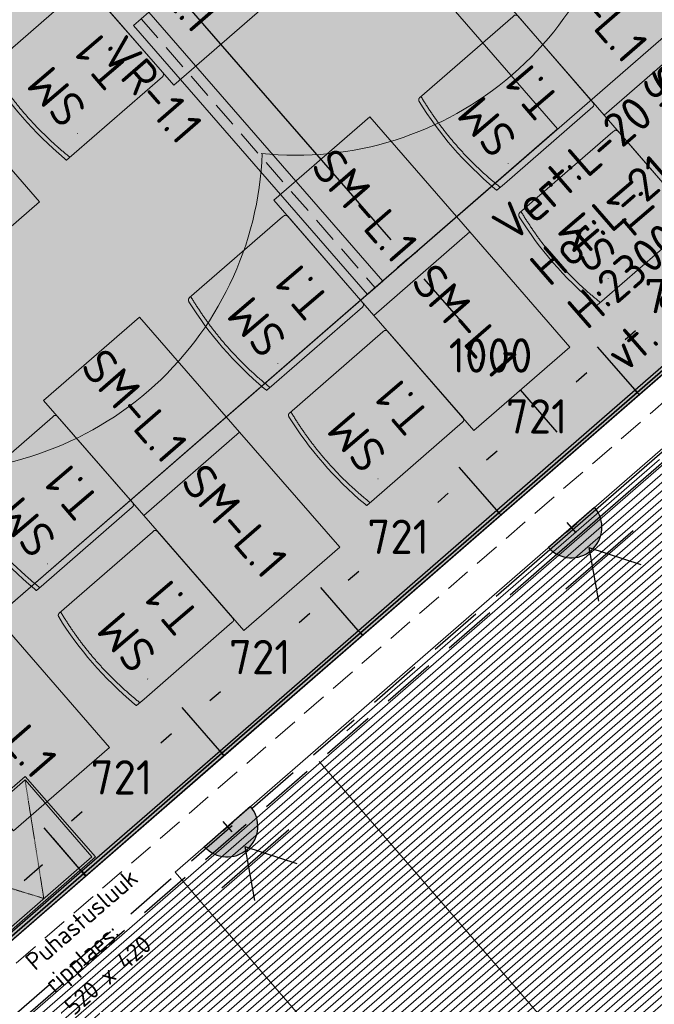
# Model space of a CAD drawing. Header units: millimetres. Extents: x 130528 to 177851, y 51760 to 113805.
# Tile 40 of 88: x 141896 to 144392, y 84437 to 88310. Entities that reach past the tile are written whole.
import ezdxf

# ---------------------------------------------------------------- set-up
doc = ezdxf.new("R2010")
doc.units = ezdxf.units.MM
for name, pattern in [('Hidden', [4, 2, -2]), ('Hidden 100.00_ 50.00', [150, 100, -50]), ('Hidden Line', [317.5, 211.666667, -105.833333])]:
    doc.linetypes.add(name, pattern=pattern)
doc.layers.get('0').update_dxf_attribs({"true_color": 0x000000})
doc.layers.add('_SA-ELEKTER_pistikupesad', color=7, linetype='Continuous', true_color=0x9900cc)
doc.layers.add('_SA-PIIRE', color=7, linetype='Continuous', true_color=0x000000)
for name, color, linetype, lineweight, true_color in [('_SA-LAGI', 7, 'Continuous', 9, 0x5b5b5b), ('_SA-LAGI_DIM', 250, 'Continuous', 0, 0x333333), ('_SA-LAGI_eriosade seadmed', 7, 'Continuous', 5, 0x9900cc), ('_SA-LAGI_hatch', 7, 'Continuous', 5, 0x787878), ('_SA-LAGI_tekst', 7, 'Continuous', 0, 0x7f4f3f), ('_SA-PORAND', 7, 'Continuous', 9, 0x5b5b5b), ('_SA-PORAND_hatch', 254, 'Continuous', 9, 0xbebebe), ('_SA-PORAND_tekst', 7, 'Continuous', 9, 0x5b5b5b), ('_SA-SEIN', 250, 'Continuous', 30, 0x333333), ('_SA-SEIN_dim', 1, 'Continuous', 13, 0xff0000), ('_SA-SEIN_tekst', 250, 'Continuous', 0, 0x333333), ('_SA-SISUSTUS_lahtine', 7, 'Continuous', 18, 0x7f4f3f), ('_SA-TREPP_tekst', 7, 'Continuous', 0, 0x000000), ('_SA-VALGUSTUS', 20, 'Continuous', 13, 0xff3f00), ('_SA-VALGUSTUS_valgusgrupid', 240, 'Continuous', 9, 0xff003f)]:
    doc.layers.add(name, color=color, linetype=linetype, lineweight=lineweight, true_color=true_color)
doc.styles.add('DIN Pro Light-Light', font='txt')
doc.styles.add('DIN Pro Medium-Medium', font='txt')
doc.dimstyles.new('INP_100_DIM', dxfattribs={"dimtxt": 135, "dimasz": 100, "dimexe": 50, "dimexo": 0.5, "dimgap": 20, "dimtad": 0, "dimtih": 1, "dimtoh": 1, "dimdec": 0, "dimzin": 1, "dimdsep": 46, "dimtxsty": 'DIN Pro Light-Light', "dimcen": 2.5, "dimadec": 1, "dimazin": 1, "dimtfac": 1, "dimtdec": 4, "dimtix": 1, "dimtofl": 0, "dimtmove": 1, "dimatfit": 3, "dimfxl": 1, "dimtolj": 1, "dimtzin": 1, "dimarcsym": 0})

# ---------------------------------------------------------------- blocks, each defined once
blk = doc.blocks.new('Puhastusluuk ripplaes 520 x 420')
at = {"layer": '_SA-LAGI_eriosade seadmed'}
for points in [[(-471.8, 146.4), (-79.3, 487.6), (196.2, 170.6), (-196.2, -170.6)], [(-457.7, 145.4), (-80.3, 473.4), (182.1, 171.6), (-195.2, -156.5)]]:
    blk.add_lwpolyline(points, close=True, dxfattribs=at)
at = {"layer": '_SA-LAGI_eriosade seadmed', "linetype": 'Hidden'}
blk.add_lwpolyline([(-457.7, 145.4), (-6.6, 7.5), (-80.3, 473.4)], dxfattribs=at)
blk = doc.blocks.new('VR-1.1')
at = {"color": 0, "linetype": 'Hidden 100.00_ 50.00', "lineweight": -2}
blk.add_line((97, -19), (1499, -19), dxfattribs=at)
at = {"color": 0, "lineweight": -2}
blk.add_lwpolyline([(97, -59), (97, 21), (1499, 21), (1499, -59)], close=True, dxfattribs=at)
at = {"color": 0, "lineweight": -2, "insert": (97, -102.5), "char_height": 135, "width": 1330.82, "attachment_point": 1, "style": 'DIN Pro Medium-Medium'}
blk.add_mtext('VR-1.1', dxfattribs=at)
blk = doc.blocks.new('*D18')
at = {"layer": '_SA-LAGI_DIM', "color": 0, "lineweight": -2}
for p, q in [((143422.1, 87368.2), (143382.4, 87333.6)), ((143485.7, 87290.9), (143630.9, 87123.9)), ((144010.6, 86687.2), (143865.4, 86854.2)), ((144078.2, 86613.4), (144038.5, 86578.9))]:
    blk.add_line(p, q, dxfattribs=at)
at = {"layer": '_SA-LAGI_DIM', "color": 0}
for points in [[(143498.3, 87301.9), (143473.2, 87280), (143420.1, 87366.4)], [(143998, 86676.2), (144023.2, 86698.1), (144076.2, 86611.7)]]:
    blk.add_solid(points, dxfattribs=at)
at = {"layer": 'Defpoints', "color": 0}
for p in [(143422.5, 87368.5), (144076.2, 86611.7), (144078.6, 86613.8)]:
    blk.add_point(p, dxfattribs=at)
at = {"layer": '_SA-LAGI_DIM', "color": 0, "insert": (143748.2, 86989.1), "char_height": 135, "attachment_point": 5, "style": 'DIN Pro Light-Light'}
blk.add_mtext('\\A1;1000', dxfattribs=at)
blk = doc.blocks.new('*D29')
at = {"layer": '_SA-LAGI_DIM', "color": 0, "lineweight": -2}
for p, q in [((140785.5, 90402.7), (140822.9, 90435.2)), ((140850.8, 90326.9), (141986.6, 89020.3)), ((143356.9, 87444), (142221.1, 88750.6)), ((143422.9, 87368.8), (143460.2, 87401.3))]:
    blk.add_line(p, q, dxfattribs=at)
at = {"layer": '_SA-LAGI_DIM', "color": 0}
for points in [[(140863.3, 90337.9), (140838.2, 90316), (140785.2, 90402.4)], [(143344.3, 87433), (143369.5, 87454.9), (143422.5, 87368.5)]]:
    blk.add_solid(points, dxfattribs=at)
at = {"layer": 'Defpoints', "color": 0}
for p in [(140785.2, 90402.4), (140785.2, 90402.4), (143422.5, 87368.5)]:
    blk.add_point(p, dxfattribs=at)
at = {"layer": '_SA-LAGI_DIM', "color": 0, "insert": (142103.8, 88885.4), "char_height": 135, "attachment_point": 5, "style": 'DIN Pro Light-Light'}
blk.add_mtext('\\A1;4020', dxfattribs=at)
blk = doc.blocks.new('SM-T.1')
at = {"color": 0, "lineweight": -2}
blk.add_line((-189.7, -122.2), (-190.8, -122.2), dxfattribs=at)
blk.add_lwpolyline([(-240.5, -519.5, 0.431685), (-229.3, -531.9), (221.7, -532.1), (222, -532.1), (222.2, -532.1), (222.5, -532.1), (222.8, -532.1), (223.1, -532), (223.4, -532), (223.7, -531.9), (223.9, -531.9), (224.2, -531.8), (224.5, -531.8), (224.8, -531.7), (225.1, -531.6), (225.3, -531.5), (225.6, -531.4), (225.9, -531.3), (226.2, -531.2), (226.4, -531), (226.7, -530.9), (226.9, -530.8), (227.2, -530.6), (227.5, -530.5), (227.7, -530.3), (227.9, -530.2), (228.2, -530), (228.4, -529.8), (228.6, -529.6), (228.9, -529.4), (229.1, -529.3), (229.3, -529.1), (229.5, -528.9), (229.7, -528.7), (229.9, -528.4), (233, -525), (233.1, -524.8), (233.2, -524.7), (233.2, -524.7), (233.2, -524.7), (233.2, -524.7), (233.2, -524.7), (233.2, -524.7), (233.2, -524.7), (233.2, -524.7), (233.2, -524.7), (233.2, -524.7), (233.2, -524.7), (233.2, -524.7), (233.2, -524.7), (233.2, -524.7), (233.2, -524.7), (233.2, -524.7), (233.2, -524.6), (233.2, -524.4), (233.4, -515.3), (233.6, -28.9), (233.6, -28.7), (233.6, -28.5), (233.5, -28.3), (233.5, -28), (233.5, -27.8), (233.4, -27.6), (233.4, -27.3), (233.3, -27.1), (233.3, -26.9), (233.2, -26.7), (233.1, -26.4), (233.1, -26.2), (233, -26), (232.9, -25.7), (232.8, -25.5), (232.7, -25.3), (232.6, -25.1), (232.5, -24.8), (232.4, -24.6), (232.3, -24.4), (232.2, -24.2), (232, -24), (231.9, -23.7), (231.8, -23.5), (231.6, -23.3), (231.5, -23.1), (231.3, -22.9), (231.1, -22.7), (231, -22.5), (230.8, -22.3), (230.6, -22.1), (230.5, -21.9), (230.3, -21.7), (230.1, -21.5), (229.9, -21.4), (229.7, -21.2), (229.5, -21), (229.3, -20.9), (229.1, -20.7), (228.9, -20.5), (228.7, -20.4), (228.5, -20.2), (228.3, -20.1), (228, -20), (227.8, -19.8), (227.6, -19.7), (227.4, -19.6), (227.1, -19.5), (226.9, -19.3), (226.7, -19.2), (226.5, -19.1), (226.2, -19), (226, -18.9), (225.7, -18.8), (225.5, -18.8), (225.3, -18.7), (225, -18.6), (224.8, -18.5), (224.6, -18.5), (224.3, -18.4), (224.1, -18.3), (223.8, -18.3), (223.6, -18.3), (223.4, -18.2), (195.4, -14), (167.4, -10.3), (139.5, -7.1), (111.6, -4.6), (83.8, -2.6), (56, -1.2), (28.3, -0.3), (0.6, 0), (-27.7, -0.3), (-56.2, -1.1), (-84.8, -2.5), (-113.6, -4.5), (-142.6, -7), (-171.8, -10.1), (-201.1, -13.8), (-230.6, -18), (-237.4, -19.2), (-239.1, -19.6), (-239.5, -19.7), (-239.7, -19.7), (-239.8, -19.8), (-240, -19.8), (-240, -19.8), (-240.1, -19.8), (-240.1, -19.9), (-240.1, -19.9), (-240.2, -19.9), (-240.2, -19.9), (-240.2, -19.9), (-240.2, -19.9), (-240.2, -19.9), (-240.2, -19.9), (-240.2, -19.9), (-240.2, -19.9), (-240.2, -19.9), (-240.2, -19.9), (-240.2, -19.9), (-240.2, -19.9), (-240.2, -19.9), (-240.3, -19.9), (-240.3, -19.9), (-240.3, -19.9), (-240.3, -19.9), (-240.3, -20), (-240.3, -20), (-240.3, -20), (-240.3, -20), (-240.3, -20), (-240.3, -20.5), (-240.5, -59)], format="xyb", close=True, dxfattribs=at)
blk.add_open_spline([(-240.5, -37.6), (-182.5, -27), (-64.7, -16.1), (54.8, -15.5), (173, -26.1), (233.6, -36.7)], degree=2, knots=[0.019398, 0.019398, 0.019398, 1, 2, 3, 3.984807, 3.984807, 3.984807], dxfattribs=at)
at = {"color": 0, "linetype": 'ByBlock', "lineweight": -2, "insert": (-140, -86.3), "char_height": 135, "width": 765.738, "attachment_point": 1, "rotation": 359.473, "style": 'DIN Pro Medium-Medium'}
blk.add_mtext('{\\fDIN Pro;SM}\\P{\\fDIN Pro;T.1}\\P', dxfattribs=at)
blk = doc.blocks.new('SM-L.1')
at = {"color": 0, "lineweight": -2}
blk.add_lwpolyline([(-303.9, 0), (-303.9, -500), (296.1, -500), (296.1, 0)], close=True, dxfattribs=at)
at = {"color": 0, "linetype": 'ByBlock', "lineweight": -2, "extrusion": (0, 0, -1), "insert": (301.5, -176.7), "char_height": 135, "width": 1416.393, "attachment_point": 1, "text_direction": (-1, 0, 0), "style": 'DIN Pro Medium-Medium'}
blk.add_mtext('SM-L.1', dxfattribs=at)
blk = doc.blocks.new('*D93')
at = {"layer": '_SA-SEIN_dim', "color": 0, "lineweight": -2}
for p, q in [((142155.3, 84942.5), (142028.3, 85088.7)), ((141985.6, 84985.3), (141913.9, 84922.9)), ((141591.6, 84642.8), (141603.6, 84653.2)), ((141610.3, 84468.8), (141483.3, 84614.9))]:
    blk.add_line(p, q, dxfattribs=at)
at = {"layer": '_SA-SEIN_dim', "color": 0}
for points in [[(141996.5, 84972.7), (141974.7, 84997.9), (142061.1, 85050.9)], [(141580.7, 84655.4), (141602.5, 84630.2), (141516.1, 84577.2)]]:
    blk.add_solid(points, dxfattribs=at)
at = {"layer": 'Defpoints', "color": 0}
for p in [(142061.1, 85050.9), (142155.6, 84942.2), (141610.7, 84468.4)]:
    blk.add_point(p, dxfattribs=at)
at = {"layer": '_SA-SEIN_dim', "color": 0, "insert": (141758.7, 84788.1), "char_height": 135, "attachment_point": 5, "style": 'DIN Pro Light-Light'}
blk.add_mtext('\\A1;721', dxfattribs=at)
blk = doc.blocks.new('*D95')
at = {"layer": '_SA-SEIN_dim', "color": 0, "lineweight": -2}
for p, q in [((142683.5, 85433.6), (142535.6, 85603.7)), ((142492.9, 85500.4), (142451.5, 85464.4)), ((142099.9, 85158.7), (142141.3, 85194.7)), ((142155.3, 84942.5), (141991.6, 85130.8))]:
    blk.add_line(p, q, dxfattribs=at)
at = {"layer": '_SA-SEIN_dim', "color": 0}
for points in [[(142503.9, 85487.8), (142482, 85513), (142568.4, 85566)], [(142088.9, 85171.3), (142110.8, 85146.1), (142024.4, 85093.1)]]:
    blk.add_solid(points, dxfattribs=at)
at = {"layer": 'Defpoints', "color": 0}
for p in [(142568.4, 85566), (142683.9, 85433.2), (142155.6, 84942.2)]:
    blk.add_point(p, dxfattribs=at)
at = {"layer": '_SA-SEIN_dim', "color": 0, "insert": (142296.4, 85329.6), "char_height": 135, "attachment_point": 5, "style": 'DIN Pro Light-Light'}
blk.add_mtext('\\A1;721', dxfattribs=at)
blk = doc.blocks.new('*D96')
at = {"layer": '_SA-SEIN_dim', "color": 0, "lineweight": -2}
for p, q in [((143228, 85906.9), (143080.1, 86077)), ((143037.4, 85973.7), (142995.8, 85937.5)), ((142643.9, 85631.6), (142685.5, 85667.8)), ((142683.5, 85433.6), (142535.6, 85603.7))]:
    blk.add_line(p, q, dxfattribs=at)
at = {"layer": '_SA-SEIN_dim', "color": 0}
for points in [[(143048.3, 85961.1), (143026.5, 85986.3), (143112.9, 86039.3)], [(142632.9, 85644.2), (142654.8, 85619), (142568.4, 85566)]]:
    blk.add_solid(points, dxfattribs=at)
at = {"layer": 'Defpoints', "color": 0}
for p in [(143112.9, 86039.3), (143228.3, 85906.5), (142683.9, 85433.2)]:
    blk.add_point(p, dxfattribs=at)
at = {"layer": '_SA-SEIN_dim', "color": 0, "insert": (142840.6, 85802.7), "char_height": 135, "attachment_point": 5, "style": 'DIN Pro Light-Light'}
blk.add_mtext('\\A1;721', dxfattribs=at)
blk = doc.blocks.new('*D97')
at = {"layer": '_SA-SEIN_dim', "color": 0, "lineweight": -2}
for p, q in [((143772.5, 86380.2), (143624.5, 86550.3)), ((143581.9, 86447), (143540.2, 86410.8)), ((143188.3, 86104.9), (143230, 86141.1)), ((143228, 85906.9), (143080.1, 86077))]:
    blk.add_line(p, q, dxfattribs=at)
at = {"layer": '_SA-SEIN_dim', "color": 0}
for points in [[(143592.8, 86434.4), (143570.9, 86459.6), (143657.3, 86512.6)], [(143177.4, 86117.5), (143199.3, 86092.3), (143112.9, 86039.3)]]:
    blk.add_solid(points, dxfattribs=at)
at = {"layer": 'Defpoints', "color": 0}
for p in [(143657.3, 86512.6), (143772.8, 86379.8), (143228.3, 85906.5)]:
    blk.add_point(p, dxfattribs=at)
at = {"layer": '_SA-SEIN_dim', "color": 0, "insert": (143385.1, 86276), "char_height": 135, "attachment_point": 5, "style": 'DIN Pro Light-Light'}
blk.add_mtext('\\A1;721', dxfattribs=at)
blk = doc.blocks.new('*D98')
at = {"layer": '_SA-SEIN_dim', "color": 0, "lineweight": -2}
for p, q in [((144317, 86853.5), (144169, 87023.6)), ((144126.3, 86920.3), (144084.7, 86884.1)), ((143732.8, 86578.2), (143774.4, 86614.4)), ((143772.5, 86380.2), (143624.5, 86550.3))]:
    blk.add_line(p, q, dxfattribs=at)
at = {"layer": '_SA-SEIN_dim', "color": 0}
for points in [[(144137.3, 86907.7), (144115.4, 86932.9), (144201.8, 86985.9)], [(143721.9, 86590.8), (143743.7, 86565.6), (143657.3, 86512.6)]]:
    blk.add_solid(points, dxfattribs=at)
at = {"layer": 'Defpoints', "color": 0}
for p in [(144201.8, 86985.9), (144317.3, 86853.1), (143772.8, 86379.8)]:
    blk.add_point(p, dxfattribs=at)
at = {"layer": '_SA-SEIN_dim', "color": 0, "insert": (143929.6, 86749.3), "char_height": 135, "attachment_point": 5, "style": 'DIN Pro Light-Light'}
blk.add_mtext('\\A1;721', dxfattribs=at)
blk = doc.blocks.new('*D99')
at = {"layer": '_SA-SEIN_dim', "color": 0, "lineweight": -2}
for p, q in [((144861.4, 87326.8), (144713.5, 87496.9)), ((144670.8, 87393.6), (144629.2, 87357.4)), ((144277.3, 87051.5), (144318.9, 87087.7)), ((144317, 86853.5), (144169, 87023.6))]:
    blk.add_line(p, q, dxfattribs=at)
at = {"layer": '_SA-SEIN_dim', "color": 0}
for points in [[(144681.7, 87381), (144659.9, 87406.2), (144746.3, 87459.2)], [(144266.4, 87064.1), (144288.2, 87038.9), (144201.8, 86985.9)]]:
    blk.add_solid(points, dxfattribs=at)
at = {"layer": 'Defpoints', "color": 0}
for p in [(144746.3, 87459.2), (144861.7, 87326.4), (144317.3, 86853.1)]:
    blk.add_point(p, dxfattribs=at)
at = {"layer": '_SA-SEIN_dim', "color": 0, "insert": (144474, 87222.6), "char_height": 135, "attachment_point": 5, "style": 'DIN Pro Light-Light'}
blk.add_mtext('\\A1;721', dxfattribs=at)
blk = doc.blocks.new('_SA pistik(syvistatud) x2')
at = {"linetype": 'ByBlock', "lineweight": -2}
blk.add_hatch(color=0, dxfattribs=at).paths.add_polyline_path([(-80.1, 0), (80.1, 0), (80.1, 1.8), (80, 3.5), (79.9, 5.3), (79.7, 7.1), (79.5, 9), (79.3, 10.8), (79, 12.6), (78.6, 14.5), (78.2, 16.3), (77.8, 18.2), (77.3, 20), (76.8, 21.9), (76.2, 23.7), (75.6, 25.5), (74.9, 27.4), (74.2, 29.2), (73.4, 31), (72.6, 32.8), (71.8, 34.6), (70.8, 36.4), (69.9, 38.2), (68.9, 39.9), (67.8, 41.7), (66.7, 43.4), (65.6, 45), (64.4, 46.7), (63.1, 48.3), (61.8, 49.9), (60.5, 51.5), (59.1, 53), (57.7, 54.5), (56.3, 56), (54.8, 57.4), (53.3, 58.8), (51.7, 60.1), (50.2, 61.4), (48.5, 62.7), (46.9, 63.9), (45.2, 65.1), (43.5, 66.2), (41.8, 67.3), (40.1, 68.3), (38.3, 69.3), (36.5, 70.3), (34.7, 71.2), (32.9, 72), (31.1, 72.8), (29.3, 73.5), (27.4, 74.2), (25.6, 74.9), (23.7, 75.5), (21.9, 76), (20, 76.5), (18.2, 77), (16.3, 77.4), (14.5, 77.8), (12.6, 78.1), (10.8, 78.4), (9, 78.6), (7.2, 78.8), (5.3, 78.9), (3.5, 79), (1.8, 79.1), (0, 79.1), (-1.8, 79.1), (-3.5, 79), (-5.3, 78.9), (-7.2, 78.8), (-9, 78.6), (-10.8, 78.4), (-12.6, 78.1), (-14.5, 77.8), (-16.3, 77.4), (-18.2, 77), (-20, 76.5), (-21.9, 76), (-23.7, 75.5), (-25.6, 74.9), (-27.4, 74.2), (-29.3, 73.5), (-31.1, 72.8), (-32.9, 72), (-34.7, 71.2), (-36.5, 70.3), (-38.3, 69.3), (-40.1, 68.3), (-41.8, 67.3), (-43.5, 66.2), (-45.2, 65.1), (-46.9, 63.9), (-48.5, 62.7), (-50.2, 61.4), (-51.7, 60.1), (-53.3, 58.8), (-54.8, 57.4), (-56.3, 56), (-57.7, 54.5), (-59.1, 53), (-60.5, 51.5), (-61.8, 49.9), (-63.1, 48.3), (-64.4, 46.7), (-65.6, 45), (-66.7, 43.4), (-67.8, 41.7), (-68.9, 39.9), (-69.9, 38.2), (-70.8, 36.4), (-71.8, 34.6), (-72.6, 32.8), (-73.4, 31), (-74.2, 29.2), (-74.9, 27.4), (-75.6, 25.5), (-76.2, 23.7), (-76.8, 21.9), (-77.3, 20), (-77.8, 18.2), (-78.2, 16.3), (-78.6, 14.5), (-79, 12.6), (-79.3, 10.8), (-79.5, 9), (-79.7, 7.1), (-79.9, 5.3), (-80, 3.5), (-80.1, 1.8)], flags=0)
at = {"color": 0, "linetype": 'ByBlock', "lineweight": -2}
for p, q in [((0.1, 68.7), (-73.6, 192.2)), ((0.1, 68.7), (73.8, 192.2)), ((116.7, 111.4), (-116.5, 111.4)), ((0.1, 17.9), (0.1, -17.9)), ((17.9, 0), (-17.8, 0))]:
    blk.add_line(p, q, dxfattribs=at)
blk.add_lwpolyline([(-80.1, 0), (80.1, 0, 0.986995)], format="xyb", close=True, dxfattribs=at)

msp = doc.modelspace()

# ---------------------------------------------------------------- hatches: boundary and pattern name
at = {"layer": '_SA-LAGI_hatch'}
h = msp.add_hatch(dxfattribs=at)
h.set_pattern_fill('Plus', color=256, scale=100, angle=41, style=0, pattern_type=2)
h.set_pattern_definition([(41, (-9.43, -8.2), (-65.605903, 75.47096), [25, -75]), (131, (8.2, -9.43), (-75.47096, -65.605903), [25, -75])])
h.paths.add_polyline_path([(137661.2, 89011.8), (141610.7, 84468.4), (146629.5, 88831.3), (142680, 93374.6)], flags=0)
h.paths.add_polyline_path([(139139.9, 88972.2), (141777.2, 85938.3), (145067.8, 88798.7), (142430.4, 91832.6)], flags=0)
h = msp.add_hatch(dxfattribs=at)
h.set_pattern_fill('Squares', color=256, scale=100, angle=41, style=0, pattern_type=2)
h.set_pattern_definition([(41, (3e-11, 1e-11), (-16.4014757, 18.8677395), [25, -25]), (131, (3e-11, 1e-11), (-18.8677395, -16.4014757), [25, -25])])
h.paths.add_polyline_path([(139139.9, 88972.2), (141777.2, 85938.3), (144011.2, 87880.2), (141373.8, 90914.1)], flags=0)
at = {"layer": '_SA-PORAND_hatch', "true_color": 0xf1f1e1}
msp.add_hatch(color=7, dxfattribs=at).paths.add_polyline_path([(142680, 93374.6), (143388.6, 92559.5), (143177.2, 92375.8), (146418.2, 88647.6), (141617.9, 84474.7), (137668.4, 89018.1)], flags=0)
at = {"layer": '_SA-PORAND_hatch', "true_color": 0xffbf00}
h = msp.add_hatch(dxfattribs=at)
h.set_pattern_fill('Hatch1', color=40, scale=200, angle=41, style=0, pattern_type=2)
h.set_pattern_definition([(41, (0, 0), (-16.4014757, 18.8677395), [])])
h.paths.add_polyline_path([(148316.7, 83765.6), (143773.4, 79816.1), (142723.7, 81023.7), (140711.5, 83338.4), (144406.3, 86587.4), (144610.6, 86352.3), (144644.4, 86313.5), (144635.3, 86300.4), (144626.6, 86287.2), (144618, 86273.8), (144609.8, 86260.3), (144601.8, 86246.7), (144594.2, 86233.1), (144586.7, 86219.3), (144579.6, 86205.4), (144572.8, 86191.4), (144566.2, 86177.4), (144559.9, 86163.3), (144553.9, 86149.1), (144548.2, 86134.9), (144542.7, 86120.7), (144537.5, 86106.4), (144532.6, 86092.1), (144528, 86077.8), (144523.7, 86063.4), (144519.6, 86049.1), (144515.8, 86034.8), (144509, 86006.2), (144503.2, 85977.6), (144498.5, 85949.3), (144494.8, 85921.1), (144492, 85893.2), (144490.2, 85865.5), (144489.5, 85846.7), (144489.2, 85827.6), (144489.3, 85808.4), (144489.9, 85789.1), (144490.9, 85769.6), (144492.4, 85749.9), (144494.4, 85730.2), (144496.8, 85710.3), (144499.8, 85690.4), (144503.2, 85670.4), (144507.1, 85650.4), (144511.5, 85630.3), (144516.5, 85610.2), (144522, 85590.1), (144528, 85570.1), (144534.5, 85550.1), (144541.6, 85530.1), (144549.2, 85510.3), (144557.3, 85490.5), (144566, 85470.9), (144575.1, 85451.5), (144584.9, 85432.2), (144595.1, 85413.1), (144605.8, 85394.2), (144617.1, 85375.5), (144628.9, 85357.1), (144641.1, 85338.9), (144653.9, 85321.1), (144667.1, 85303.6), (144680.8, 85286.4), (144694.9, 85269.5), (144709.5, 85253), (144724.4, 85236.9), (144739.8, 85221.2), (144755.6, 85205.9), (144771.8, 85191), (144788.3, 85176.6), (144805.2, 85162.6), (144822.3, 85149.1), (144839.8, 85136.1), (144857.6, 85123.5), (144875.6, 85111.5), (144893.8, 85099.9), (144912.3, 85088.9), (144931, 85078.3), (144949.8, 85068.3), (144968.9, 85058.8), (144988, 85049.8), (145007.3, 85041.4), (145026.6, 85033.5), (145046.1, 85026), (145065.6, 85019.1), (145085.1, 85012.8), (145104.7, 85006.9), (145124.3, 85001.5), (145143.8, 84996.7), (145163.3, 84992.3), (145182.8, 84988.4), (145202.2, 84985), (145221.5, 84982.1), (145240.7, 84979.6), (145259.8, 84977.6), (145278.8, 84976.1), (145297.6, 84974.9), (145323.3, 84974), (145349.4, 84974), (145375.8, 84974.7), (145402.4, 84976.3), (145429.3, 84978.7), (145456.3, 84982), (145483.5, 84986.2), (145510.8, 84991.4), (145538.2, 84997.5), (145565.6, 85004.6), (145592.9, 85012.7), (145620.2, 85021.7), (145647.3, 85031.7), (145674.2, 85042.7), (145700.9, 85054.7), (145727.3, 85067.7), (145761.1, 85028.9), (146436.8, 84251.5), (146784, 84553.3), (147267, 84973.1)], flags=0)
h.paths.add_polyline_path([(143487.9, 82187), (143514.3, 82198.7), (143540.4, 82211.3), (143566.1, 82224.7), (143591.5, 82239), (143616.5, 82254.1), (143641, 82270.1), (143664.9, 82286.9), (143688.4, 82304.4), (143711.2, 82322.7), (143733.5, 82341.7), (143755, 82361.5), (143775.9, 82381.8), (143796.1, 82402.8), (143815.6, 82424.4), (143834.2, 82446.6), (143852.1, 82469.2), (143862.8, 82483.5), (143873.3, 82498.1), (143883.6, 82513), (143893.6, 82528.1), (143903.3, 82543.6), (143912.9, 82559.4), (143922.1, 82575.5), (143931, 82591.9), (143939.7, 82608.5), (143948.1, 82625.4), (143956.1, 82642.5), (143963.8, 82659.9), (143971.2, 82677.6), (143978.2, 82695.5), (143984.9, 82713.6), (143991.2, 82731.9), (143997.2, 82750.4), (144002.7, 82769.1), (144007.9, 82788), (144012.6, 82807.1), (144017, 82826.3), (144021, 82845.7), (144024.5, 82865.2), (144027.6, 82884.8), (144030.3, 82904.5), (144032.5, 82924.3), (144034.3, 82944.2), (144035.7, 82964.1), (144036.6, 82984.1), (144037.1, 83004.1), (144037.2, 83024.1), (144036.8, 83044.1), (144035.9, 83064.1), (144034.6, 83084.1), (144032.9, 83104.1), (144030.7, 83123.9), (144028.1, 83143.8), (144025, 83163.5), (144021.5, 83183.1), (144017.6, 83202.6), (144013.3, 83222), (144008.5, 83241.2), (144003.4, 83260.3), (143997.8, 83279.2), (143991.9, 83297.9), (143985.5, 83316.4), (143978.8, 83334.8), (143971.7, 83352.9), (143964.3, 83370.8), (143956.5, 83388.4), (143948.3, 83405.8), (143939.9, 83423), (143931.1, 83439.9), (143922, 83456.5), (143912.6, 83472.8), (143902.9, 83488.9), (143892.9, 83504.6), (143882.7, 83520.1), (143872.2, 83535.3), (143861.5, 83550.1), (143850.6, 83564.7), (143839.4, 83578.9), (143828, 83592.8), (143816.4, 83606.4), (143804.6, 83619.7), (143792.4, 83632.9), (143779.9, 83645.9), (143767, 83658.8), (143753.8, 83671.5), (143740.3, 83684), (143726.4, 83696.3), (143712.2, 83708.3), (143697.6, 83720.1), (143682.7, 83731.7), (143667.5, 83743), (143652, 83754.1), (143636.2, 83764.9), (143620.1, 83775.4), (143603.7, 83785.5), (143587.1, 83795.4), (143570.1, 83804.9), (143552.9, 83814.2), (143535.4, 83823), (143517.7, 83831.5), (143499.8, 83839.6), (143481.6, 83847.4), (143463.2, 83854.8), (143444.6, 83861.8), (143425.8, 83868.4), (143406.9, 83874.5), (143387.8, 83880.3), (143368.5, 83885.7), (143349.2, 83890.6), (143329.7, 83895.1), (143310.1, 83899.1), (143290.4, 83902.8), (143270.6, 83906), (143250.7, 83908.7), (143230.9, 83911), (143210.9, 83912.9), (143191, 83914.3), (143171.1, 83915.3), (143151.2, 83915.8), (143131.3, 83915.9), (143111.4, 83915.5), (143091.6, 83914.7), (143071.9, 83913.5), (143052.3, 83911.9), (143032.7, 83909.8), (143013.3, 83907.3), (142994, 83904.4), (142974.8, 83901.1), (142955.8, 83897.4), (142936.9, 83893.3), (142918.3, 83888.9), (142899.7, 83884), (142881.4, 83878.8), (142863.3, 83873.2), (142845.4, 83867.3), (142827.8, 83861), (142810.3, 83854.4), (142793.1, 83847.5), (142776.2, 83840.3), (142759.5, 83832.8), (142743, 83825), (142726.8, 83816.9), (142710.9, 83808.6), (142695.3, 83800), (142670.4, 83785.4), (142645.9, 83770), (142621.8, 83753.7), (142598.2, 83736.7), (142575.1, 83718.8), (142552.6, 83700.2), (142530.7, 83680.8), (142509.4, 83660.7), (142488.7, 83640), (142468.8, 83618.5), (142449.5, 83596.5), (142431.1, 83573.9), (142413.4, 83550.8), (142396.5, 83527.1), (142380.4, 83503), (142365.2, 83478.5), (142399.8, 83438.7), (142390.4, 83421.9), (142381.4, 83404.9), (142372.9, 83387.8), (142364.8, 83370.7), (142357.1, 83353.4), (142349.8, 83336.2), (142343, 83318.8), (142336.6, 83301.5), (142330.6, 83284.1), (142325.1, 83266.7), (142319.9, 83249.4), (142315.1, 83232), (142310.8, 83214.7), (142306.8, 83197.5), (142303.3, 83180.3), (142300.1, 83163.2), (142297, 83144.6), (142294.3, 83125.7), (142292.1, 83106.6), (142290.2, 83087.4), (142288.8, 83067.9), (142287.8, 83048.2), (142287.3, 83028.4), (142287.2, 83008.4), (142287.7, 82988.3), (142288.6, 82968), (142290, 82947.6), (142291.9, 82927.2), (142294.3, 82906.6), (142297.2, 82886), (142300.6, 82865.4), (142304.6, 82844.7), (142309.1, 82824), (142314.2, 82803.4), (142319.8, 82782.8), (142325.9, 82762.2), (142332.6, 82741.8), (142339.8, 82721.4), (142347.6, 82701.2), (142355.9, 82681.1), (142364.8, 82661.2), (142374.1, 82641.4), (142384, 82621.9), (142394.5, 82602.6), (142405.4, 82583.5), (142416.8, 82564.8), (142428.7, 82546.3), (142441.1, 82528.1), (142454, 82510.2), (142467.3, 82492.7), (142481, 82475.6), (142495.2, 82458.8), (142509.8, 82442.4), (142524.8, 82426.5), (142540.1, 82410.9), (142555.8, 82395.8), (142571.9, 82381.1), (142588.3, 82366.9), (142604.9, 82353.2), (142621.9, 82339.9), (142639.1, 82327.1), (142656.6, 82314.8), (142674.2, 82303), (142692.1, 82291.7), (142710.2, 82281), (142728.4, 82270.7), (142746.8, 82260.9), (142765.3, 82251.6), (142783.8, 82242.8), (142802.5, 82234.6), (142821.3, 82226.8), (142840, 82219.5), (142858.9, 82212.8), (142877.7, 82206.5), (142896.5, 82200.7), (142915.3, 82195.4), (142934, 82190.5), (142952.7, 82186.2), (142971.4, 82182.2), (142989.9, 82178.8), (143016.8, 82174.5), (143044.2, 82171), (143072, 82168.4), (143100.3, 82166.7), (143128.9, 82165.9), (143157.8, 82166.1), (143187, 82167.4), (143216.4, 82169.6), (143231.2, 82171.1), (143246, 82172.9), (143260.8, 82174.9), (143275.7, 82177.3), (143290.6, 82179.9), (143305.5, 82182.7), (143320.4, 82185.9), (143335.3, 82189.3), (143350.2, 82193), (143365, 82197), (143379.8, 82201.3), (143394.6, 82205.8), (143409.4, 82210.7), (143424.1, 82215.8), (143438.7, 82221.2), (143453.3, 82226.9)], flags=0)

# ---------------------------------------------------------------- linework, layer by layer
at = {"layer": '_SA-LAGI'}
for points in [[(141610.7, 84468.4), (137661.2, 89011.8), (142680, 93374.6), (146629.5, 88831.3)], [(139139.9, 88972.2), (141777.2, 85938.3), (145067.8, 88798.7), (142430.4, 91832.6)], [(139139.9, 88972.2), (141777.2, 85938.3), (144011.2, 87880.2), (141373.8, 90914.1)], [(145219.1, 87313.7), (148309.2, 83759.1), (145592.2, 81397.2), (142507.8, 84956.8)]]:
    msp.add_lwpolyline(points, close=True, dxfattribs=at)
at = {"layer": '_SA-PIIRE'}
msp.add_lwpolyline([(143950.4, 86156.6), (145480, 87486.2), (145459.6, 87509.6), (143930.1, 86180)], dxfattribs=at)
at = {"layer": '_SA-PIIRE', "color": 9, "linetype": 'Hidden Line', "true_color": 0xbebebe}
msp.add_lwpolyline([(143930.1, 86180), (140689.8, 83363.2), (140710.2, 83339.8), (143950.4, 86156.6)], dxfattribs=at)
at = {"layer": '_SA-PORAND'}
msp.add_lwpolyline([(142680, 93374.6), (143388.6, 92559.5), (143177.2, 92375.8), (146418.2, 88647.6), (141617.9, 84474.7), (137668.4, 89018.1)], close=True, dxfattribs=at)
msp.add_lwpolyline([(145433.1, 83378.9), (145085.9, 83077.1), (143073.8, 85391.8)], dxfattribs=at)
at = {"layer": '_SA-SEIN'}
for points in [[(144869.6, 87317.3), (144861.7, 87326.4), (144317.3, 86853.1), (144325.2, 86844)], [(144877.5, 87308.3), (144869.6, 87317.3), (144325.2, 86844), (144333, 86835)], [(144325.2, 86844), (144317.3, 86853.1), (143772.8, 86379.8), (143780.7, 86370.7)], [(144333, 86835), (144325.2, 86844), (143780.7, 86370.7), (143788.6, 86361.7)], [(143780.7, 86370.7), (143772.8, 86379.8), (143228.3, 85906.5), (143236.2, 85897.4)], [(143788.6, 86361.7), (143780.7, 86370.7), (143236.2, 85897.4), (143244.1, 85888.4)], [(143236.2, 85897.4), (143228.3, 85906.5), (142683.9, 85433.2), (142691.7, 85424.1)], [(143244.1, 85888.4), (143236.2, 85897.4), (142691.7, 85424.1), (142699.6, 85415.1)], [(142691.7, 85424.1), (142683.9, 85433.2), (142139.9, 84960.3), (142147.7, 84951.2)], [(142699.6, 85415.1), (142691.7, 85424.1), (142147.7, 84951.2), (142155.6, 84942.2)], [(142155.6, 84942.2), (142147.7, 84951.2), (141611.8, 84485.4), (141610.7, 84468.4)], [(142147.7, 84951.2), (142139.9, 84960.3), (141613, 84502.3), (141611.8, 84485.4)]]:
    msp.add_lwpolyline(points, close=True, dxfattribs=at)
at = {"layer": '_SA-TREPP_tekst', "color": 1, "linetype": 'Hidden 100.00_ 50.00', "true_color": 0xff0000}
msp.add_lwpolyline([(143988.1, 78891.5), (165294.3, 97360.3), (161566.3, 101661.1), (140260, 83192.3)], close=True, dxfattribs=at)
at = {"layer": '_SA-VALGUSTUS_valgusgrupid'}
for centre, radius, start, end in [((138770.7, 88269.1), 6342.5, 356.19472, 35.18795), ((141695, 88110.9), 3414.4, 355.5862, 63.839), ((141368.9, 87551.7), 3651.6, 6.5137, 71.1242), ((142982.6, 89077), 1300.5, 263.9805, 357.8358), ((141550.5, 87832.6), 1300.5, 263.9805, 357.8358)]:
    msp.add_arc(centre, radius, start, end, dxfattribs=at)
at = {"layer": '_SA-VALGUSTUS_valgusgrupid', "extrusion": (0, 0, -1)}
msp.add_arc((-145289.7, 88948.4), 1025.2, 286.5943, 4.6242, dxfattribs=at)

# ---------------------------------------------------------------- block references
at = {"layer": '_SA-ELEKTER_pistikupesad', "xscale": 1.499999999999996, "yscale": 1.499999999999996, "zscale": 1.5, "rotation": 221.0000018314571}
for p in [(144067, 86312.2), (142713.6, 85135.7)]:
    msp.add_blockref('_SA pistik(syvistatud) x2', p, dxfattribs=at)
at = {"layer": '_SA-LAGI_eriosade seadmed'}
msp.add_blockref('Puhastusluuk ripplaes 520 x 420', (141997.4, 84845.8), dxfattribs=at)
at = {"layer": '_SA-SISUSTUS_lahtine', "rotation": 131.0234198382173}
for p in [(141513.7, 88378.4), (141907.3, 87925.6), (143600.2, 87807.2), (143993.9, 87354.4), (142694.6, 87020), (143088.2, 86567.1), (141788.9, 86232.7), (142182.6, 85779.9)]:
    msp.add_blockref('SM-T.1', p, dxfattribs=at)
at = {"layer": '_SA-SISUSTUS_lahtine', "xscale": -1, "rotation": 311.0000001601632}
for p in [(142680.1, 88609.8), (144373, 88491.4), (144766.6, 88038.5), (141774.4, 87822.5), (143467.3, 87704.1), (143861, 87251.3), (142561.7, 86916.8), (142955.3, 86464), (142049.7, 85676.7)]:
    msp.add_blockref('SM-L.1', p, dxfattribs=at)
at = {"layer": '_SA-VALGUSTUS', "rotation": 311.0000009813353}
msp.add_blockref('VR-1.1', (142324.7, 88399.3), dxfattribs=at)

# ---------------------------------------------------------------- texts
at = {"layer": '_SA-LAGI_eriosade seadmed', "insert": (141910.9, 84619, 30.1), "char_height": 70, "width": 1353.333, "attachment_point": 1, "rotation": 41, "style": 'DIN Pro Light-Light'}
msp.add_mtext('{\\fDIN Pro;Puhastusluuk }\\P{\\fDIN Pro;ripplaes:}\\P{\\fDIN Pro;520 x 420}\\P', dxfattribs=at)
at = {"layer": '_SA-LAGI_tekst', "insert": (143742.7, 87527.2), "char_height": 135, "width": 3527.705, "attachment_point": 1, "rotation": 41, "style": 'DIN Pro Medium-Medium'}
msp.add_mtext('{\\fDIN Pro;Vert:L-20 (Valge)}\\P{\\fDIN Pro;Hor:L-21 (Helehall)}\\P{\\fDIN Pro;H:2300}\\P{\\fDIN Pro;vt. SAD-L2}\\P\\P', dxfattribs=at)
at = {"layer": '_SA-PORAND_tekst', "insert": (140158.3, 88496.3), "char_height": 135, "width": 4578.197, "attachment_point": 1, "rotation": 41, "style": 'DIN Pro Medium-Medium'}
msp.add_mtext('{\\fDIN Pro;P-20 (Hall)}\\P{\\fDIN Pro;Linoleom keerab igalt }\\P{\\fDIN Pro;poolt üles 150mm }\\P{\\fDIN Pro;vt. SAD-PL10, PL11, PL12}\\P', dxfattribs=at)
at = {"layer": '_SA-SEIN_tekst', "insert": (139211.2, 89048.7), "char_height": 135, "width": 9274.426, "attachment_point": 1, "rotation": 40.6239, "style": 'DIN Pro Medium-Medium'}
msp.add_mtext('{\\fDIN Pro;S-43 (Lambrii) 150mm-885mm}\\P{\\fDIN Pro;(Jooksvad mõõdud seintes)}\\P{\\fDIN Pro;vt. SAD-S11}\\P{\\fDIN Pro;S-12 (Helehall) Kõik ülejäänud nähtavad seina pinnad}\\P{\\fDIN Pro;Ühendus uksega }\\P{\\fDIN Pro;vt. SAD-U2}\\P', dxfattribs=at)

# ---------------------------------------------------------------- dimensions: what is measured, and where the dimension line sits
at = {"layer": '_SA-LAGI_DIM'}
for base, p2, picture, middle in [((140785.2, 90402.4), (140785.2, 90402.4), '*D29', (142103.8, 88885.4)), ((144076.2, 86611.7), (144078.6, 86613.8), '*D18', (143748.2, 86989.1))]:
    dim = msp.add_linear_dim(base=base, p1=(143422.5, 87368.5), p2=p2, angle=131, dimstyle='INP_100_DIM', override={"dimtxt": 135, "dimasz": 100, "dimexe": 50, "dimexo": 0.5, "dimgap": 20, "dimdec": 0, "dimzin": 1, "dimtxsty": 'DIN Pro Light-Light', "dimsah": 0, "dimcen": 2.5, "dimadec": 1, "dimazin": 1, "dimtix": 0, "dimtmove": 0, "dimtzin": 1}, dxfattribs=at)
    dim.commit()
    dim.dimension.update_dxf_attribs({"geometry": picture, "text_midpoint": middle})
at = {"layer": '_SA-SEIN_dim'}
for base, p1, p2, picture, middle in [((144746.3, 87459.2), (144317.3, 86853.1), (144861.7, 87326.4), '*D99', (144474, 87222.6)), ((144201.8, 86985.9), (143772.8, 86379.8), (144317.3, 86853.1), '*D98', (143929.6, 86749.3)), ((143657.3, 86512.6), (143228.3, 85906.5), (143772.8, 86379.8), '*D97', (143385.1, 86276)), ((143112.9, 86039.3), (142683.9, 85433.2), (143228.3, 85906.5), '*D96', (142840.6, 85802.7)), ((142568.4, 85566), (142155.6, 84942.2), (142683.9, 85433.2), '*D95', (142296.4, 85329.6))]:
    dim = msp.add_linear_dim(base=base, p1=p1, p2=p2, angle=41, dimstyle='INP_100_DIM', override={"dimtxt": 135, "dimasz": 100, "dimexe": 50, "dimexo": 0.5, "dimgap": 20, "dimdec": 0, "dimzin": 1, "dimtxsty": 'DIN Pro Light-Light', "dimsah": 0, "dimcen": 2.5, "dimadec": 1, "dimazin": 1, "dimtix": 0, "dimtmove": 0, "dimtzin": 1}, dxfattribs=at)
    dim.commit()
    dim.dimension.update_dxf_attribs({"geometry": picture, "text_midpoint": middle})
dim = msp.add_linear_dim(base=(142061.1, 85050.9), p1=(141610.7, 84468.4), p2=(142155.6, 84942.2), angle=41, text='721', dimstyle='INP_100_DIM', override={"dimtxt": 135, "dimasz": 100, "dimexe": 50, "dimexo": 0.5, "dimgap": 20, "dimdec": 0, "dimzin": 1, "dimtxsty": 'DIN Pro Light-Light', "dimsah": 0, "dimcen": 2.5, "dimadec": 1, "dimazin": 1, "dimtix": 0, "dimtmove": 0, "dimtzin": 1}, dxfattribs=at)
dim.commit()
dim.dimension.update_dxf_attribs({"geometry": '*D93', "text_midpoint": (141758.7, 84788.1), "dimtype": 160})

doc.saveas('drawing.dxf')
